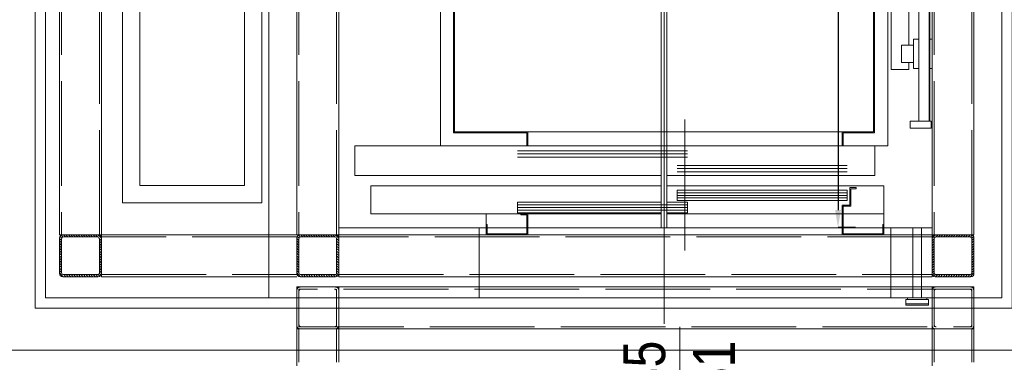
# Model space of a CAD drawing. Header units: millimetres. Extents: x 402 to 79005, y -7782 to 89952.
# Tile 62 of 256: x 26205 to 26487, y 14907 to 15005. Entities that reach past the tile are written whole.
import ezdxf

# ---------------------------------------------------------------- set-up
doc = ezdxf.new("R2010")
doc.units = ezdxf.units.MM
doc.header["$LTSCALE"] = 10
doc.linetypes.add('ACAD_ISO02W100', pattern=[15, 12, -3])
doc.linetypes.add('ACAD_ISO04W100', pattern=[30, 24, -3, 0, -3])
doc.layers.get('0').update_dxf_attribs({"lineweight": 0})
doc.layers.get('Defpoints').update_dxf_attribs({"color": 253})
for name, color, linetype, lineweight in [('0_A_DŹWIG OSOBOWY', 5, 'Continuous', 0), ('0_A_PRZEKRÓJ', 5, 'Continuous', 0), ('0_A_ŚCIANY ', 253, 'Continuous', 30), ('0_KANAŁ KLIMATYZACYJNO-WENTYLACYJNY', 7, 'Continuous', 0), ('0_SZKLANA ELEWACJA SZYBU WINDOWEGO', 132, 'Continuous', 0), ('0_wymiarowanie', 1, 'Continuous', 0), ('A_SZYB WINDOWY', 7, 'Continuous', 0), ('AS_Belki', 145, 'Continuous', 0)]:
    doc.layers.add(name, color=color, linetype=linetype, lineweight=lineweight)
doc.styles.add('SIMPLEXD', font='simplex.shx', dxfattribs={"width": 0.6})
doc.styles.get("Standard").update_dxf_attribs({"font": 'arial.ttf'})
doc.dimstyles.new('1-100', dxfattribs={"dimtxt": 16, "dimasz": 5, "dimexe": 0, "dimexo": 0, "dimgap": 5, "dimtad": 1, "dimdec": 1, "dimtxsty": 'SIMPLEXD', "dimcen": 5, "dimclrt": 256, "dimadec": 0, "dimazin": 0, "dimtfac": 1, "dimtdec": 0, "dimtix": 1, "dimtmove": 1, "dimatfit": 3, "dimldrblk": 'LP', "dimfxl": 0, "dimarcsym": 0})

# ---------------------------------------------------------------- blocks, each defined once
blk = doc.blocks.new('zw$BBA8')
for p, q in [((630.1, 106.1), (630.1, 3306.1)), ((-501.9, 3231.1), (-501.9, 181.1)), ((1598.1, 181.1), (1598.1, 3231.1)), ((-301.9, 381.1), (-301.9, 3031.1)), ((1398.1, 3031.1), (1398.1, 381.1)), ((-10.9, 2796.1), (-10.9, 616.1)), ((-10.9, 2796.1), (-10.9, 616.1)), ((-10.9, 2796.1), (-10.9, 616.1)), ((-10.9, 2796.1), (-10.9, 616.1)), ((1271.1, 616.1), (1271.1, 2796.1)), ((1271.1, 616.1), (1271.1, 2796.1)), ((1271.1, 616.1), (1271.1, 2796.1)), ((1271.1, 616.1), (1271.1, 2796.1)), ((622.1, 2090.1), (622.1, 381.1)), ((638.1, 381.1), (638.1, 2090.1)), ((27.1, 1576.1), (27.1, 653.1)), ((1233.1, 653.1), (1233.1, 1576.1)), ((30.1, 653.1), (30.1, 1496.1)), ((30.1, 1496.1), (30.1, 656.1)), ((1230.1, 1496.1), (1230.1, 656.1)), ((1230.1, 656.1), (1230.1, 1496.1)), ((1398.1, 920.9), (1398.1, 1306.1)), ((1281.1, 1134.1), (1281.1, 834.1)), ((1331.1, 904.1), (1331.1, 1134.1)), ((1360.1, 1072.1), (1360.1, 686.1)), ((1390.1, 686.1), (1390.1, 1072.1)), ((1391.6, 686.1), (1391.6, 1072.1)), ((-301.9, 991.1), (-301.9, 381.1)), ((1345.1, 904.1), (1310.1, 904.1)), ((1310.1, 904.1), (1310.1, 902.2)), ((1360.1, 920.9), (1345.1, 920.9)), ((1345.1, 920.9), (1345.1, 837.4)), ((1345.1, 902.2), (1345.1, 904.1)), ((1398.1, 920.9), (1391.6, 920.9)), ((1398.1, 837.4), (1398.1, 920.9)), ((1310.1, 902.2), (1310.1, 896.8)), ((1310.1, 896.8), (1310.1, 888.7)), ((1310.1, 888.7), (1310.1, 879.1)), ((1310.1, 879.1), (1310.1, 869.5)), ((1345.1, 896.8), (1345.1, 902.2)), ((1345.1, 888.7), (1345.1, 896.8)), ((1345.1, 879.1), (1345.1, 888.7)), ((1345.1, 869.5), (1345.1, 879.1)), ((1310.1, 869.5), (1310.1, 861.4)), ((1310.1, 861.4), (1310.1, 856)), ((1310.1, 856), (1310.1, 854.1)), ((1310.1, 854.1), (1345.1, 854.1)), ((1331.1, 834.1), (1331.1, 854.1)), ((1345.1, 861.4), (1345.1, 869.5)), ((1345.1, 856), (1345.1, 861.4)), ((1345.1, 854.1), (1345.1, 856)), ((1281.1, 834.1), (1331.1, 834.1)), ((1345.1, 837.4), (1360.1, 837.4)), ((1391.6, 837.4), (1398.1, 837.4)), ((1398.1, 381.1), (1398.1, 837.4)), ((690.1, 691.1), (690.1, 316.1)), ((1395.1, 686.1), (1335.1, 686.1)), ((1335.1, 686.1), (1335.1, 666.1)), ((1360.1, 686.1), (1390.1, 686.1)), ((1395.1, 666.1), (1395.1, 686.1)), ((27.1, 653.1), (30.1, 653.1)), ((240.1, 656.1), (30.1, 656.1)), ((30.1, 656.1), (30.1, 653.1)), ((30.1, 656.1), (1230.1, 656.1)), ((30.1, 653.1), (237.1, 653.1)), ((237.1, 653.1), (237.1, 616.1)), ((240.1, 616.1), (240.1, 656.1)), ((1140.1, 656.1), (1140.1, 616.1)), ((1230.1, 656.1), (1140.1, 656.1)), ((1143.1, 616.1), (1143.1, 653.1)), ((1143.1, 653.1), (1233.1, 653.1)), ((1335.1, 666.1), (1395.1, 666.1)), ((-255.8, 616.1), (-255.9, 616.1)), ((-255.9, 616.1), (-255.9, 531.1)), ((622.1, 616.1), (-255.8, 616.1)), ((-255.8, 616.1), (-255.8, 531.1)), ((-10.9, 616.1), (1271.1, 616.1)), ((-10.9, 616.1), (1271.1, 616.1)), ((-10.9, 616.1), (1271.1, 616.1)), ((-10.9, 616.1), (1271.1, 616.1)), ((210.1, 601.9), (697.6, 601.9)), ((210.1, 592.6), (697.6, 592.6)), ((1233.6, 616.1), (638.1, 616.1)), ((1233.6, 531.1), (1233.6, 616.1)), ((210.1, 583.4), (697.6, 583.4)), ((667.6, 559.9), (1155.1, 559.9)), ((667.6, 550.6), (1155.1, 550.6)), ((667.6, 541.4), (1155.1, 541.4)), ((-255.9, 531.1), (-255.8, 531.1)), ((-255.8, 531.1), (622.1, 531.1)), ((638.1, 531.1), (1233.6, 531.1)), ((622.1, 501.1), (-209.9, 501.1)), ((-209.9, 501.1), (-209.9, 421.1)), ((1260.1, 501.1), (638.1, 501.1)), ((1155, 489.1), (667.6, 489.1)), ((667.6, 489.1), (667.6, 459.1)), ((667.6, 481.6), (1155.1, 481.6)), ((1155, 459.1), (1155, 489.1)), ((1180.1, 496.1), (1162.1, 496.1)), ((1162.1, 496.1), (1162.1, 446.1)), ((1165.1, 493.1), (1180.1, 493.1)), ((1165.1, 443.1), (1165.1, 493.1)), ((1180.1, 493.1), (1180.1, 496.1)), ((1260.1, 421.1), (1260.1, 501.1)), ((622.1, 454.1), (210.1, 454.1)), ((210.1, 454.1), (210.1, 424.1)), ((697.5, 454.1), (638.1, 454.1)), ((667.6, 474.1), (1155.1, 474.1)), ((667.6, 466.6), (1155.1, 466.6)), ((667.6, 459.1), (1155, 459.1)), ((697.5, 424.1), (697.5, 454.1)), ((210.1, 446.6), (697.6, 446.6)), ((210.1, 439.1), (697.6, 439.1)), ((210.1, 431.6), (697.6, 431.6)), ((210.1, 424.1), (622.1, 424.1)), ((638.1, 424.1), (697.5, 424.1)), ((1140.1, 446.1), (1140.1, 361.1)), ((1162.1, 446.1), (1140.1, 446.1)), ((1143.1, 364.1), (1143.1, 443.1)), ((1143.1, 443.1), (1165.1, 443.1)), ((-209.9, 421.1), (622.1, 421.1)), ((120.1, 421.1), (120.1, 391.1)), ((220.1, 421.1), (120.1, 421.1)), ((240.1, 421.1), (220.1, 421.1)), ((220.1, 421.1), (220.1, 418.1)), ((220.1, 418.1), (237.1, 418.1)), ((237.1, 418.1), (237.1, 364.1)), ((240.1, 361.1), (240.1, 421.1)), ((622.1, 421.1), (240.1, 421.1)), ((638.1, 421.1), (1140.1, 421.1)), ((1140.1, 421.1), (638.1, 421.1)), ((1143.1, 421.1), (1260.1, 421.1)), ((1260.1, 421.1), (1143.1, 421.1)), ((1260.1, 391.1), (1260.1, 421.1)), ((-301.9, 381.1), (120.1, 381.1)), ((100.1, 381.1), (-301.9, 381.1)), ((100.1, 181.1), (100.1, 381.1)), ((100.1, 381.1), (100.1, 301.1)), ((120.1, 381.1), (100.1, 381.1)), ((123.1, 391.1), (120.1, 391.1)), ((120.1, 391.1), (120.1, 361.1)), ((123.1, 364.1), (123.1, 391.1)), ((237.1, 381.1), (123.1, 381.1)), ((1140.1, 381.1), (240.1, 381.1)), ((622.1, 381.1), (638.1, 381.1)), ((1257.1, 381.1), (1143.1, 381.1)), ((1260.1, 391.1), (1257.1, 391.1)), ((1257.1, 391.1), (1257.1, 364.1)), ((1260.1, 361.1), (1260.1, 391.1)), ((1260.1, 381.1), (1398.1, 381.1)), ((1280.1, 381.1), (1260.1, 381.1)), ((1342.6, 381.1), (1280.1, 381.1)), ((1280.1, 381.1), (1280.1, 181.1)), ((1280.1, 301.1), (1280.1, 381.1)), ((1367.6, 381.1), (1342.6, 381.1)), ((1342.6, 181.1), (1342.6, 381.1)), ((1398.1, 381.1), (1367.6, 381.1)), ((1367.6, 381.1), (1367.6, 181.1)), ((120.1, 361.1), (240.1, 361.1)), ((237.1, 364.1), (123.1, 364.1)), ((1140.1, 361.1), (1260.1, 361.1)), ((1257.1, 364.1), (1143.1, 364.1)), ((100.1, 301.1), (100.1, 181.1)), ((1280.1, 181.1), (1280.1, 301.1)), ((-501.9, 181.1), (-301.9, 181.1)), ((-301.9, 181.1), (100.1, 181.1)), ((100.1, 181.1), (1280.1, 181.1)), ((1280.1, 181.1), (1342.6, 181.1)), ((1322.6, 176.1), (1322.6, 163.1)), ((1387.6, 176.1), (1322.6, 176.1)), ((1327.6, 181.1), (1327.6, 176.1)), ((1382.6, 181.1), (1327.6, 181.1)), ((1327.6, 176.1), (1382.6, 176.1)), ((1342.6, 181.1), (1367.6, 181.1)), ((1367.6, 181.1), (1398.1, 181.1)), ((1382.6, 176.1), (1382.6, 181.1)), ((1387.6, 163.1), (1387.6, 176.1)), ((1398.1, 181.1), (1598.1, 181.1)), ((1322.6, 163.1), (1322.6, 160.1)), ((1387.6, 163.1), (1322.6, 163.1)), ((1322.6, 163.1), (1387.6, 163.1)), ((1322.6, 160.1), (1387.6, 160.1)), ((1387.6, 160.1), (1387.6, 163.1))]:
    blk.add_line(p, q)
blk = doc.blocks.new('*D4021')
at = {"layer": '0_wymiarowanie', "color": 0, "lineweight": -2}
for p, q in [((26444.01, 15210.98), (26439.01, 15210.98)), ((26439.01, 15205.98), (26439.01, 14950.98)), ((26444.01, 14945.98), (26439.01, 14945.98))]:
    blk.add_line(p, q, dxfattribs=at)
at = {"layer": '0_wymiarowanie', "color": 0, "lineweight": 9}
for points in [[(26439.85, 15205.98), (26438.18, 15205.98), (26439.01, 15210.98)], [(26438.18, 14950.98), (26439.85, 14950.98), (26439.01, 14945.98)]]:
    blk.add_solid(points, dxfattribs=at)
at = {"layer": 'Defpoints', "color": 0, "lineweight": 9}
for p in [(26453.11, 15210.98), (26439.01, 14945.98), (26447.08, 14945.98)]:
    blk.add_point(p, dxfattribs=at)
at = {"layer": '0_wymiarowanie', "insert": (26426.01, 15078.48), "char_height": 16, "attachment_point": 5, "rotation": 90, "style": 'SIMPLEXD'}
blk.add_mtext('265', dxfattribs=at)
blk = doc.blocks.new('LP')
for p, q in [((0, 1), (0, 0)), ((0, 0), (-1, 0)), ((0, -1), (0, 0)), ((0, 0), (1, 0))]:
    blk.add_line(p, q)
at = {"const_width": 0.2}
blk.add_lwpolyline([(0.707, 0.707), (-0.707, -0.707)], dxfattribs=at)

msp = doc.modelspace()

# ---------------------------------------------------------------- hatches: boundary and pattern name
at = {"layer": 'AS_Belki'}
h = msp.add_hatch(dxfattribs=at)
h.set_pattern_fill('HYPECUTREGION', color=10, scale=0.5, angle=270, style=0, pattern_type=2)
h.set_pattern_definition([(315, (26255.57455, 14937.90297), (0.3535534, 0.3535534), [])])
h.paths.add_polyline_path([(26227.95, 14932.8), (26227.95, 14943, 0.414214), (26227.05, 14943.9), (26216.85, 14943.9, 0.414214), (26215.95, 14943), (26215.95, 14932.8, 0.414214), (26216.85, 14931.9), (26227.05, 14931.9, 0.414214)], flags=0)
h.paths.add_polyline_path([(26227.35, 14942.7), (26227.35, 14933.1, -0.414214), (26226.75, 14932.5), (26217.15, 14932.5, -0.414214), (26216.55, 14933.1), (26216.55, 14942.7, -0.414214), (26217.15, 14943.3), (26226.75, 14943.3, -0.414214)], flags=0)
h = msp.add_hatch(dxfattribs=at)
h.set_pattern_fill('HYPECUTREGION', color=10, scale=0.5, angle=270, style=0, pattern_type=2)
h.set_pattern_definition([(315, (26323.57455, 14937.90297), (0.3535534, 0.3535534), [])])
h.paths.add_polyline_path([(26295.95, 14932.8), (26295.95, 14943, 0.414214), (26295.05, 14943.9), (26284.85, 14943.9, 0.414214), (26283.95, 14943), (26283.95, 14932.8, 0.414214), (26284.85, 14931.9), (26295.05, 14931.9, 0.414214)], flags=0)
h.paths.add_polyline_path([(26295.35, 14942.7), (26295.35, 14933.1, -0.414214), (26294.75, 14932.5), (26285.15, 14932.5, -0.414214), (26284.55, 14933.1), (26284.55, 14942.7, -0.414214), (26285.15, 14943.3), (26294.75, 14943.3, -0.414214)], flags=0)
h = msp.add_hatch(dxfattribs=at)
h.set_pattern_fill('HYPECUTREGION', color=10, scale=0.5, angle=270, style=0, pattern_type=2)
h.set_pattern_definition([(225, (26438.3318, 14937.90297), (-0.3535534, 0.3535534), [])])
h.paths.add_polyline_path([(26465.95, 14932.8), (26465.95, 14943, -0.414214), (26466.85, 14943.9), (26477.05, 14943.9, -0.414214), (26477.95, 14943), (26477.95, 14932.8, -0.414214), (26477.05, 14931.9), (26466.85, 14931.9, -0.414214)], flags=0)
h.paths.add_polyline_path([(26466.55, 14942.7), (26466.55, 14933.1, 0.414214), (26467.15, 14932.5), (26476.75, 14932.5, 0.414214), (26477.35, 14933.1), (26477.35, 14942.7, 0.414214), (26476.75, 14943.3), (26467.15, 14943.3, 0.414214)], flags=0)

# ---------------------------------------------------------------- linework, layer by layer
at = {"layer": '0_A_DŹWIG OSOBOWY', "lineweight": 0}
for points in [[(26275.95, 15230.9), (26485.95, 15230.9), (26485.95, 14925.9), (26275.95, 14925.9)], [(26295.95, 14945.9), (26465.95, 14945.9), (26465.95, 15210.9), (26295.95, 15210.9)]]:
    msp.add_lwpolyline(points, close=True, dxfattribs=at)
at = {"layer": '0_A_PRZEKRÓJ', "color": 1, "lineweight": 0}
msp.add_lwpolyline([(26393.65, 14795.39), (26393.65, 14917.56)], dxfattribs=at)
at = {"layer": '0_A_ŚCIANY ', "lineweight": 0}
msp.add_lwpolyline([(25997.15, 15377.48), (25997.15, 14910.9), (26588.15, 14910.9), (26588.15, 15678.48)], dxfattribs=at)
at = {"layer": '0_KANAŁ KLIMATYZACYJNO-WENTYLACYJNY', "ltscale": 10}
msp.add_lwpolyline([(26273.95, 15073.06), (26233.95, 15073.06), (26233.95, 14953.06), (26273.95, 14953.06)], close=True, dxfattribs=at)
msp.add_lwpolyline([(26268.95, 15068.06), (26238.95, 15068.06), (26238.95, 14958.06), (26268.95, 14958.06), (26268.95, 15068.06)], dxfattribs=at)
at = {"layer": '0_SZKLANA ELEWACJA SZYBU WINDOWEGO'}
for points in [[(26208.95, 15233.9), (26488.95, 15233.9), (26488.95, 14922.9), (26208.95, 14922.9)], [(26211.95, 15230.9), (26485.95, 15230.9), (26485.95, 14925.9), (26211.95, 14925.9)]]:
    msp.add_lwpolyline(points, close=True, dxfattribs=at)
at = {"layer": 'AS_Belki', "linetype": 'Continuous', "ltscale": 0.25}
for p, q in [((26215.95, 15212.9), (26215.95, 14943.9)), ((26227.95, 14943.9), (26227.95, 15212.9)), ((26283.95, 15212.9), (26283.95, 14943.9)), ((26295.95, 14943.9), (26295.95, 15212.9)), ((26465.95, 15212.9), (26465.95, 14943.9)), ((26477.95, 14943.9), (26477.95, 15212.9)), ((26215.95, 14943), (26215.95, 14932.8)), ((26216.55, 14933.1), (26216.55, 14942.7)), ((26227.05, 14943.9), (26216.85, 14943.9)), ((26217.15, 14943.3), (26226.75, 14943.3)), ((26227.35, 14942.7), (26227.35, 14933.1)), ((26227.95, 14943), (26227.95, 14943.9)), ((26283.95, 14943.9), (26227.95, 14943.9)), ((26227.95, 14943), (26227.95, 14932.8)), ((26283.95, 14943.9), (26284.85, 14943.9)), ((26283.95, 14943), (26283.95, 14932.8)), ((26284.55, 14933.1), (26284.55, 14942.7)), ((26295.05, 14943.9), (26284.85, 14943.9)), ((26285.15, 14943.3), (26294.75, 14943.3)), ((26295.05, 14943.9), (26295.95, 14943.9)), ((26295.35, 14942.7), (26295.35, 14933.1)), ((26295.95, 14943), (26295.95, 14943.9)), ((26465.95, 14943.9), (26295.95, 14943.9)), ((26295.95, 14943), (26295.95, 14932.8)), ((26465.95, 14943.9), (26466.85, 14943.9)), ((26465.95, 14943), (26465.95, 14943.9)), ((26465.95, 14943), (26465.95, 14932.8)), ((26466.55, 14942.7), (26466.55, 14933.1)), ((26466.85, 14943.9), (26477.05, 14943.9)), ((26476.75, 14943.3), (26467.15, 14943.3)), ((26477.05, 14943.9), (26477.95, 14943.9)), ((26477.35, 14933.1), (26477.35, 14942.7)), ((26477.95, 14943), (26477.95, 14932.8)), ((26216.85, 14931.9), (26227.05, 14931.9)), ((26226.75, 14932.5), (26217.15, 14932.5)), ((26227.95, 14931.9), (26227.95, 14932.76)), ((26227.95, 14931.9), (26283.95, 14931.9)), ((26284.85, 14931.9), (26295.05, 14931.9)), ((26294.75, 14932.5), (26285.15, 14932.5)), ((26295.95, 14931.9), (26295.95, 14932.8)), ((26295.95, 14931.9), (26465.95, 14931.9)), ((26465.95, 14931.9), (26465.95, 14932.8)), ((26477.05, 14931.9), (26466.85, 14931.9)), ((26467.15, 14932.5), (26476.75, 14932.5)), ((26283.95, 14928.96), (26283.95, 14916.96)), ((26477.95, 14928.96), (26283.95, 14928.96)), ((26477.95, 14916.96), (26477.95, 14928.96)), ((26283.95, 14916.96), (26477.95, 14916.96)), ((26283.95, 14916.96), (26283.95, 14907.4)), ((26295.95, 14907.4), (26295.95, 14916.96)), ((26465.95, 14916.96), (26465.95, 14907.4)), ((26477.95, 14907.4), (26477.95, 14916.96))]:
    msp.add_line(p, q, dxfattribs=at)
at = {"layer": 'AS_Belki', "color": 84, "linetype": 'ACAD_ISO02W100', "ltscale": 0.25}
for p, q in [((26216.55, 15212.9), (26216.55, 14943.9)), ((26227.35, 14943.9), (26227.35, 15212.9)), ((26284.55, 15212.9), (26284.55, 14943.9)), ((26295.35, 14943.9), (26295.35, 15212.9)), ((26466.55, 15212.9), (26466.55, 14943.9)), ((26477.35, 14943.9), (26477.35, 15212.9)), ((26283.95, 14943.3), (26227.95, 14943.3)), ((26465.95, 14943.3), (26295.95, 14943.3)), ((26227.95, 14932.5), (26283.95, 14932.5)), ((26295.95, 14932.5), (26465.95, 14932.5)), ((26284.22, 14928.69), (26283.95, 14928.06)), ((26284.85, 14928.96), (26284.22, 14928.69)), ((26284.55, 14928.36), (26284.55, 14917.56)), ((26477.35, 14928.36), (26284.55, 14928.36)), ((26284.55, 14927.76), (26284.73, 14928.18)), ((26284.73, 14928.18), (26285.15, 14928.36)), ((26294.75, 14928.36), (26295.18, 14928.18)), ((26295.69, 14928.69), (26295.05, 14928.96)), ((26295.18, 14928.18), (26295.35, 14927.76)), ((26295.35, 14917.56), (26295.35, 14928.36)), ((26295.95, 14928.06), (26295.69, 14928.69)), ((26295.95, 14916.96), (26295.95, 14928.96)), ((26465.95, 14928.96), (26465.95, 14916.96)), ((26466.22, 14928.69), (26465.95, 14928.06)), ((26466.85, 14928.96), (26466.22, 14928.69)), ((26466.55, 14928.36), (26466.55, 14917.56)), ((26466.55, 14927.76), (26466.73, 14928.18)), ((26466.73, 14928.18), (26467.15, 14928.36)), ((26476.75, 14928.36), (26477.18, 14928.18)), ((26477.69, 14928.69), (26477.05, 14928.96)), ((26477.18, 14928.18), (26477.35, 14927.76)), ((26477.35, 14917.56), (26477.35, 14928.36)), ((26477.95, 14928.06), (26477.69, 14928.69)), ((26283.95, 14917.86), (26284.22, 14917.22)), ((26284.22, 14917.22), (26284.85, 14916.96)), ((26284.73, 14917.73), (26284.55, 14918.16)), ((26284.55, 14917.56), (26477.35, 14917.56)), ((26284.55, 14916.96), (26284.55, 14907.4)), ((26285.15, 14917.56), (26284.73, 14917.73)), ((26295.18, 14917.73), (26294.75, 14917.56)), ((26295.05, 14916.96), (26295.69, 14917.22)), ((26295.35, 14918.16), (26295.18, 14917.73)), ((26295.35, 14907.4), (26295.35, 14916.96)), ((26295.69, 14917.22), (26295.95, 14917.86)), ((26465.95, 14917.86), (26466.22, 14917.22)), ((26466.22, 14917.22), (26466.85, 14916.96)), ((26466.73, 14917.73), (26466.55, 14918.16)), ((26466.55, 14916.96), (26466.55, 14907.4)), ((26467.15, 14917.56), (26466.73, 14917.73)), ((26477.18, 14917.73), (26476.75, 14917.56)), ((26477.05, 14916.96), (26477.69, 14917.22)), ((26477.35, 14918.16), (26477.18, 14917.73)), ((26477.35, 14907.4), (26477.35, 14916.96)), ((26477.69, 14917.22), (26477.95, 14917.86))]:
    msp.add_line(p, q, dxfattribs=at)
at = {"layer": 'AS_Belki', "color": 10, "linetype": 'ACAD_ISO04W100', "ltscale": 0.25}
for p, q in [((26215.95, 14943.94), (26215.95, 14943.94)), ((26283.95, 14943.9), (26283.95, 14943.9)), ((26477.95, 14943.9), (26477.95, 14943.9)), ((26283.95, 14916.96), (26283.95, 14906.43)), ((26465.95, 14916.96), (26295.95, 14916.96)), ((26465.95, 14916.96), (26465.95, 14906.43))]:
    msp.add_line(p, q, dxfattribs=at)
at = {"layer": 'AS_Belki', "linetype": 'Continuous', "ltscale": 0.25}
msp.add_lwpolyline([(26215.95, 14943.9), (26227.95, 14943.9)], dxfattribs=at)
for centre, start, end in [((26216.85, 14943), 90, 180), ((26227.05, 14943), 0, 90), ((26284.85, 14943), 90, 180), ((26295.05, 14943), 0, 90), ((26466.85, 14943), 90, 180), ((26477.05, 14943), 0, 90), ((26216.85, 14932.8), 180, 270), ((26227.05, 14932.8), 270, 0), ((26284.85, 14932.8), 180, 270), ((26295.05, 14932.8), 270, 0), ((26466.85, 14932.8), 180, 270), ((26477.05, 14932.8), 270, 0)]:
    msp.add_arc(centre, 0.9, start, end, dxfattribs=at)
at = {"layer": 'AS_Belki', "linetype": 'Continuous', "ltscale": 0.25, "extrusion": (-1.13465e-13, 4.70906e-14, -1)}
for centre in [(-26217.15, 14942.7, 0), (-26285.15, 14942.7, 0)]:
    msp.add_arc(centre, 0.6, 0, 90, dxfattribs=at)
at = {"layer": 'AS_Belki', "linetype": 'Continuous', "ltscale": 0.25, "extrusion": (1.92393e-13, 7.57912e-14, -1)}
for centre in [(-26226.75, 14942.7, 0), (-26294.75, 14942.7, 0)]:
    msp.add_arc(centre, 0.6, 90, 180, dxfattribs=at)
at = {"layer": 'AS_Belki', "linetype": 'Continuous', "ltscale": 0.25, "extrusion": (-1.92393e-13, 7.57912e-14, -1)}
msp.add_arc((-26467.15, 14942.7, 0), 0.6, 0, 90, dxfattribs=at)
at = {"layer": 'AS_Belki', "linetype": 'Continuous', "ltscale": 0.25, "extrusion": (1.13465e-13, 4.70906e-14, -1)}
msp.add_arc((-26476.75, 14942.7, 0), 0.6, 90, 180, dxfattribs=at)
at = {"layer": 'AS_Belki', "linetype": 'Continuous', "ltscale": 0.25, "extrusion": (-7.55692e-14, -3.13938e-14, -1)}
for centre in [(-26217.15, 14933.1, 0), (-26285.15, 14933.1, 0)]:
    msp.add_arc(centre, 0.6, 270, 0, dxfattribs=at)
at = {"layer": 'AS_Belki', "linetype": 'Continuous', "ltscale": 0.25, "extrusion": (7.87064e-14, -1.89478e-13, -1)}
for centre in [(-26226.75, 14933.1), (-26294.75, 14933.1)]:
    msp.add_arc(centre, 0.6, 180, 270, dxfattribs=at)
at = {"layer": 'AS_Belki', "linetype": 'Continuous', "ltscale": 0.25, "extrusion": (-7.87064e-14, -1.89478e-13, -1)}
msp.add_arc((-26467.15, 14933.1, 0), 0.6, 270, 0, dxfattribs=at)
at = {"layer": 'AS_Belki', "linetype": 'Continuous', "ltscale": 0.25, "extrusion": (7.55692e-14, -3.13938e-14, -1)}
msp.add_arc((-26476.75, 14933.1, 0), 0.6, 180, 270, dxfattribs=at)
at = {"layer": 'AS_Belki', "color": 84, "linetype": 'ACAD_ISO02W100', "ltscale": 0.25, "extrusion": (2.0211e-13, -8.34946e-14, -1)}
msp.add_arc((-26284.85, 14928.06, 0), 0.9, 0, 90, dxfattribs=at)
at = {"layer": 'AS_Belki', "color": 84, "linetype": 'ACAD_ISO02W100', "ltscale": 0.25}
for centre, start, end in [((26285.15, 14927.76), 90, 180), ((26294.75, 14927.76), 0, 90), ((26467.15, 14927.76), 90, 180), ((26476.75, 14927.76), 0, 90), ((26285.15, 14918.16), 180, 270), ((26294.75, 14918.16), 270, 0), ((26467.15, 14918.16), 180, 270), ((26476.75, 14918.16), 270, 0)]:
    msp.add_arc(centre, 0.6, start, end, dxfattribs=at)
at = {"layer": 'AS_Belki', "color": 84, "linetype": 'ACAD_ISO02W100', "ltscale": 0.25, "extrusion": (-8.37167e-14, -2.01888e-13, -1)}
msp.add_arc((-26295.05, 14928.06, 0), 0.9, 90, 180, dxfattribs=at)
at = {"layer": 'AS_Belki', "color": 84, "linetype": 'ACAD_ISO02W100', "ltscale": 0.25, "extrusion": (1.35963e-32, 2.22045e-16, -1)}
for centre, start, end in [((-26466.85, 14928.06), 0, 90), ((-26477.05, 14928.06), 90, 180), ((-26466.85, 14917.86), 270, 0), ((-26477.05, 14917.86), 180, 270)]:
    msp.add_arc(centre, 0.9, start, end, dxfattribs=at)
at = {"layer": 'AS_Belki', "color": 84, "linetype": 'ACAD_ISO02W100', "ltscale": 0.25, "extrusion": (-1.67433e-13, -4.03998e-13, -1)}
msp.add_arc((-26284.85, 14917.86, 0), 0.9, 270, 0, dxfattribs=at)
at = {"layer": 'AS_Belki', "color": 84, "linetype": 'ACAD_ISO02W100', "ltscale": 0.25, "extrusion": (4.0422e-13, -1.67211e-13, -1)}
msp.add_arc((-26295.05, 14917.86, 0), 0.9, 180, 270, dxfattribs=at)

# ---------------------------------------------------------------- block references
at = {"layer": 'A_SZYB WINDOWY', "xscale": 0.09999999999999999, "yscale": 0.09999999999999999, "zscale": 0.09999999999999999}
msp.add_blockref('zw$BBA8', (26326.15, 14907.79), dxfattribs=at)

# ---------------------------------------------------------------- texts
at = {"color": 1, "lineweight": 30, "ltscale": 100, "insert": (26377.48, 14902.12), "char_height": 12, "width": 185.4507, "attachment_point": 2, "rotation": 90}
msp.add_mtext('{\\fArial Narrow|b0|i0|c238|p34;135\\P251}', dxfattribs=at)

# ---------------------------------------------------------------- dimensions: what is measured, and where the dimension line sits
at = {"layer": '0_wymiarowanie'}
dim = msp.add_linear_dim(base=(26439.01, 14945.98), p1=(26453.11, 15210.98), p2=(26447.08, 14945.98), angle=90, dimstyle='1-100', dxfattribs=at)
dim.commit()
dim.dimension.update_dxf_attribs({"geometry": '*D4021', "text_midpoint": (26426.01, 15078.48)})

doc.saveas('drawing.dxf')
